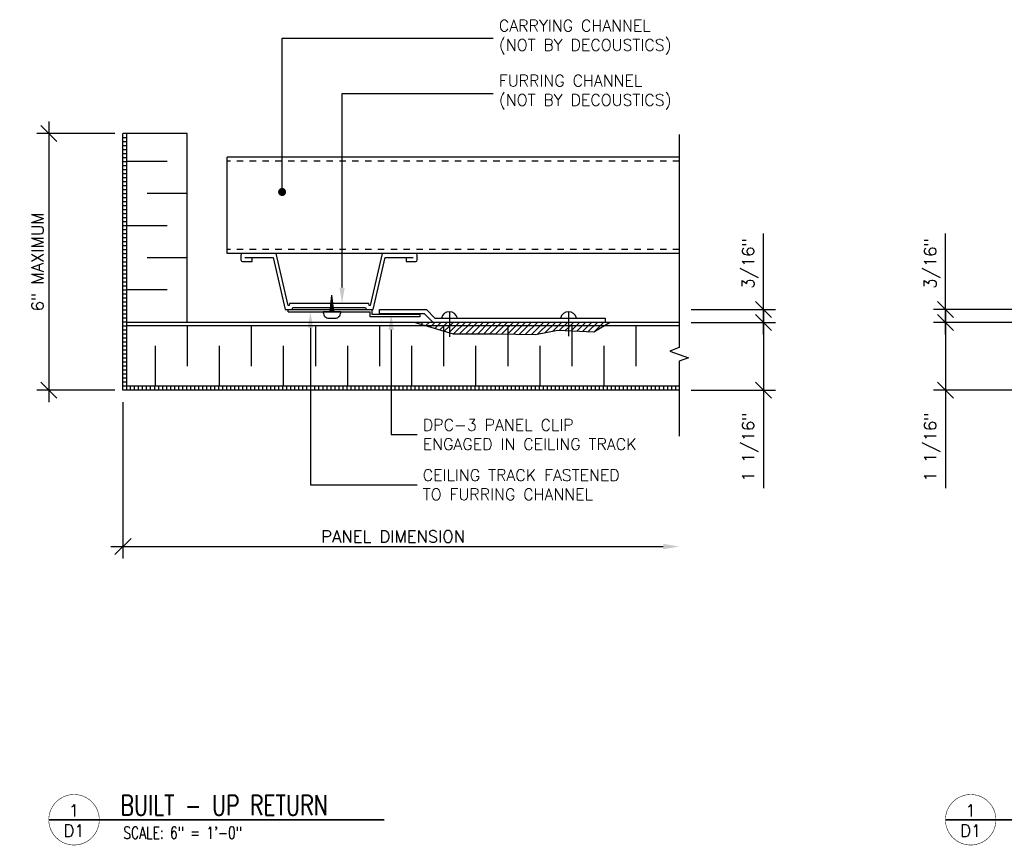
# Model space of a CAD drawing. Header units: inches. Extents: x 31 to 585, y 3457 to 3603.
# Tile 11 of 24: x 255 to 270, y 3495 to 3508. Entities that reach past the tile are written whole.
import ezdxf
from ezdxf import colors
from ezdxf.entities.mleader import LeaderData, LeaderLine
from ezdxf.enums import TextEntityAlignment as Align
from ezdxf.math import Vec2, Vec3

# ---------------------------------------------------------------- set-up
doc = ezdxf.new("R2010")
doc.units = ezdxf.units.IN
doc.header["$MEASUREMENT"] = 0
doc.linetypes.add('HIDDEN', pattern=[0.375, 0.25, -0.125])
for name, color, linetype in [('1-DIM', 4, 'Continuous'), ('1-MOUNT', 155, 'Continuous'), ('1-PANEL', 6, 'Continuous'), ('1-TEXT', 2, 'Continuous'), ('1-TITLE', 4, 'Continuous')]:
    doc.layers.add(name, color=color, linetype=linetype)
doc.styles.add('TEXT', font='romans.shx')
doc.dimstyles.new('DIM 6-12', dxfattribs={"dimscale": 2, "dimtxt": 0.09375, "dimasz": 0.125, "dimexe": 0.09375, "dimexo": 0.09375, "dimgap": 0.03125, "dimtad": 1, "dimdec": 4, "dimzin": 3, "dimdsep": 46, "dimlunit": 5, "dimtxsty": 'TEXT', "dimblk": 'OBLIQUE', "dimcen": 0.09375, "dimdle": 0.09375, "dimclrd": 256, "dimclre": 4, "dimclrt": 2, "dimadec": 0, "dimazin": 0, "dimtfac": 1, "dimtdec": 4, "dimtmove": 0, "dimatfit": 3, "dimfxl": 0, "dimfrac": 2, "dimtolj": 1, "dimtzin": 0, "dimlwd": -1, "dimlwe": -1, "dimarcsym": 0})

# ---------------------------------------------------------------- blocks, each defined once
blk = doc.blocks.new('SCREW-S')
for p in [(-0.025, 0), (0.025, 0)]:
    blk.add_line(p, (0, -0.241))
blk.add_lwpolyline([(-0.128, 0), (-0.128, 0.011, -0.414214), (-0.043, 0.096), (0.043, 0.096, -0.414214), (0.128, 0.011), (0.128, 0)], format="xyb", close=True)
for points in [[(0.023, -0.016), (-0.024, -0.007)], [(0.021, -0.031), (-0.022, -0.023)], [(0.02, -0.047), (-0.021, -0.039)], [(0.018, -0.062), (-0.019, -0.055)], [(0.017, -0.078), (-0.017, -0.071)], [(0.015, -0.093), (-0.016, -0.087)], [(0.014, -0.109), (-0.014, -0.103)], [(0.012, -0.124), (-0.012, -0.12)], [(0.01, -0.14), (-0.011, -0.136)], [(0.009, -0.155), (-0.009, -0.152)], [(0.007, -0.171), (-0.007, -0.168)], [(0.006, -0.186), (-0.006, -0.184)], [(0.004, -0.202), (-0.004, -0.2)], [(0.002, -0.217), (-0.003, -0.216)], [(0.001, -0.233), (-0.001, -0.233)]]:
    blk.add_lwpolyline(points)
blk = doc.blocks.new('*X18')
at = {"color": 0}
for p, q in [((4.737, 5.886), (4.764, 5.913)), ((4.805, 5.866), (4.853, 5.913)), ((4.874, 5.846), (4.941, 5.913)), ((4.942, 5.826), (5.029, 5.913)), ((5.01, 5.805), (5.118, 5.913)), ((5.078, 5.785), (5.152, 5.859)), ((5.152, 5.771), (5.295, 5.913)), ((5.152, 5.859), (5.206, 5.913)), ((5.215, 5.745), (5.383, 5.913)), ((5.303, 5.745), (5.471, 5.913)), ((5.392, 5.745), (5.56, 5.913)), ((5.48, 5.745), (5.648, 5.913)), ((5.569, 5.745), (5.733, 5.91)), ((5.657, 5.745), (5.733, 5.821)), ((5.733, 5.821), (5.825, 5.913)), ((5.733, 5.91), (5.737, 5.913)), ((5.745, 5.745), (5.913, 5.913)), ((5.834, 5.745), (6.002, 5.913)), ((5.921, 5.744), (6.09, 5.913)), ((6.008, 5.743), (6.178, 5.913)), ((6.095, 5.741), (6.267, 5.913)), ((6.182, 5.74), (6.355, 5.913)), ((6.269, 5.739), (6.444, 5.913)), ((6.356, 5.737), (6.532, 5.913)), ((6.45, 5.743), (6.62, 5.913)), ((6.559, 5.764), (6.709, 5.913)), ((6.669, 5.785), (6.733, 5.849)), ((6.733, 5.849), (6.797, 5.913)), ((6.77, 5.798), (6.886, 5.913)), ((6.854, 5.794), (6.9, 5.839)), ((6.9, 5.839), (6.974, 5.913)), ((6.938, 5.789), (7.062, 5.913)), ((7.023, 5.785), (7.151, 5.913)), ((7.107, 5.781), (7.239, 5.913)), ((7.191, 5.777), (7.328, 5.913)), ((7.278, 5.775), (7.416, 5.913)), ((5.146, 5.765), (5.152, 5.771))]:
    blk.add_line(p, q, dxfattribs=at)
blk = doc.blocks.new('DPC3-LS')
at = {"layer": '1-MOUNT', "linetype": 'Continuous'}
blk.add_lwpolyline([(-0.188, 0), (-0.188, 0.688), (-0.062, 0.812), (-0.062, 3.312), (0, 3.312), (0, 0.787), (-0.125, 0.662), (-0.125, 0)], close=True, dxfattribs=at)
for centre in [(-0.036, 2.774), (-0.036, 1.026)]:
    blk.add_arc(centre, 0.12, 102.6804, 257.3196, dxfattribs=at)
blk = doc.blocks.new('_Oblique')
at = {"color": 0, "linetype": 'ByBlock', "lineweight": -2}
blk.add_line((-0.5, -0.5), (0.5, 0.5), dxfattribs=at)
blk = doc.blocks.new('*D35')
at = {"layer": '1-DIM', "color": 4, "transparency": 16777216}
blk.add_line((256.201, 3502.36), (256.201, 3499.92), dxfattribs=at)
at = {"layer": '1-DIM', "transparency": 16777216}
blk.add_line((256.013, 3500.108), (264.625, 3500.108), dxfattribs=at)
blk.add_solid([(264.625, 3500.149), (264.625, 3500.066), (264.875, 3500.108)], dxfattribs=at)
at = {"layer": 'Defpoints', "color": 0, "transparency": 16777216}
for p in [(256.201, 3502.547), (264.875, 3500.108), (264.875, 3500.108)]:
    blk.add_point(p, dxfattribs=at)
at = {"layer": '1-DIM', "transparency": 16777216, "xscale": 0.25, "yscale": 0.25, "zscale": 0.25, "rotation": 180}
blk.add_blockref('_Oblique', (256.201, 3500.108), dxfattribs=at)
at = {"layer": '1-DIM', "color": 2, "transparency": 16777216, "insert": (260.413, 3500.264), "char_height": 0.1875, "attachment_point": 5, "style": 'TEXT', "bg_fill": 3, "box_fill_scale": 1.25, "bg_fill_color": 256, "bg_fill_true_color": 13158600, "bg_fill_transparency": 0}
blk.add_mtext('\\A1;PANEL DIMENSION', dxfattribs=at)
blk = doc.blocks.new('*D40')
at = {"layer": '1-DIM', "transparency": 16777216}
blk.add_line((255.044, 3506.735), (255.044, 3502.36), dxfattribs=at)
at = {"layer": '1-DIM', "color": 4, "transparency": 16777216}
for p, q in [((256.076, 3506.547), (254.856, 3506.547)), ((256.076, 3502.547), (254.856, 3502.547))]:
    blk.add_line(p, q, dxfattribs=at)
at = {"layer": 'Defpoints', "color": 0, "transparency": 16777216}
for p in [(256.263, 3506.547), (255.044, 3502.547), (256.263, 3502.547)]:
    blk.add_point(p, dxfattribs=at)
at = {"layer": '1-DIM', "transparency": 16777216, "xscale": 0.25, "yscale": 0.25, "zscale": 0.25}
for p, rotation in [((255.044, 3506.547), 90), ((255.044, 3502.547), 270)]:
    blk.add_blockref('_Oblique', p, dxfattribs=dict(at, rotation=rotation))
at = {"layer": '1-DIM', "color": 2, "transparency": 16777216, "insert": (254.87, 3504.547), "char_height": 0.1875, "attachment_point": 5, "rotation": 90, "style": 'TEXT', "bg_fill": 3, "box_fill_scale": 1.25, "bg_fill_color": 256, "bg_fill_true_color": 13158600, "bg_fill_transparency": 0}
blk.add_mtext('\\A1;6" MAXIMUM', dxfattribs=at)
blk = doc.blocks.new('*U45')
at = {"layer": '1-TEXT', "color": 2, "style": 'TEXT'}
blk.add_attdef('VIEWNAME', (0.89, 0.061), '', height=0.25, dxfattribs=at)
at = {"layer": '1-TEXT', "style": 'TEXT'}
for tag, p in [('NOTE1', (0.926, -0.281)), ('NOTE2', (0.926, -0.463)), ('NOTE3', (0.926, -0.655)), ('NOTE4', (0.926, -0.832))]:
    blk.add_attdef(tag, p, '', height=0.125, dxfattribs=at)
blk.add_wipeout([(0.314, 0.314), (0.236, 0.304), (0.163, 0.275), (0.099, 0.229), (0.049, 0.168), (0.015, 0.097), (0.001, 0.02), (0.006, -0.059), (0.03, -0.134), (0.072, -0.2), (0.13, -0.254), (0.199, -0.292), (0.275, -0.312), (0.354, -0.312), (0.43, -0.292), (0.499, -0.254), (0.556, -0.2), (0.599, -0.134), (0.623, -0.059), (0.628, 0.02), (0.613, 0.097), (0.58, 0.168), (0.529, 0.229), (0.466, 0.275), (0.392, 0.304)])
at = {"layer": '1-TITLE', "const_width": 0.00651}
blk.add_lwpolyline([(0, 0, 1), (0.628, 0, 0.414214), (0.314, 0.314, 0.414214), (0, 0, 2.926408)], format="xyb", dxfattribs=at)
at = {"layer": '1-TITLE', "const_width": 0.02}
blk.add_lwpolyline([(0, 0), (4.172, 0)], dxfattribs=at)
at = {"layer": '1-TEXT', "style": 'TEXT'}
for tag, p in [('DETAIL#', (0.301, 0.094)), ('SHEET#', (0.306, -0.207))]:
    blk.add_attdef(tag, text='', height=0.125, dxfattribs=at).set_placement(p, align=Align.CENTER)
blk = doc.blocks.new('_Dot')
at = {"color": 0, "linetype": 'ByBlock', "lineweight": -2}
blk.add_line((-0.5, 0), (-1, 0), dxfattribs=at)
at = {"color": 0, "linetype": 'ByBlock', "const_width": 0.5}
blk.add_lwpolyline([(-0.25, 0, 1), (0.25, 0, 1)], format="xyb", close=True, dxfattribs=at)
blk = doc.blocks.new('*D73')
at = {"layer": '1-DIM', "transparency": 16777216}
for p, q in [((266.188, 3503.79), (266.188, 3502.547)), ((266.188, 3502.547), (266.188, 3501.02))]:
    blk.add_line(p, q, dxfattribs=at)
at = {"layer": '1-DIM', "color": 4, "transparency": 16777216}
for p, q in [((265.063, 3503.602), (266.375, 3503.602)), ((265.063, 3502.547), (266.375, 3502.547))]:
    blk.add_line(p, q, dxfattribs=at)
at = {"layer": 'Defpoints', "color": 0, "transparency": 16777216}
for p in [(264.875, 3503.602), (264.875, 3502.547), (266.188, 3502.547)]:
    blk.add_point(p, dxfattribs=at)
at = {"layer": '1-DIM', "transparency": 16777216, "xscale": 0.25, "yscale": 0.25, "zscale": 0.25}
for p, rotation in [((266.188, 3503.602), 90), ((266.188, 3502.547), 270)]:
    blk.add_blockref('_Oblique', p, dxfattribs=dict(at, rotation=rotation))
at = {"layer": '1-DIM', "color": 2, "transparency": 16777216, "insert": (265.982, 3501.659), "char_height": 0.1875, "attachment_point": 5, "rotation": 90, "style": 'TEXT', "bg_fill": 3, "box_fill_scale": 1.25, "bg_fill_color": 256, "bg_fill_true_color": 13158600, "bg_fill_transparency": 0}
blk.add_mtext('\\A1;1 1/16"', dxfattribs=at)
blk = doc.blocks.new('*D74')
at = {"layer": '1-DIM', "transparency": 16777216}
for p, q in [((266.188, 3503.802), (266.188, 3504.989)), ((266.188, 3503.415), (266.188, 3503.802))]:
    blk.add_line(p, q, dxfattribs=at)
at = {"layer": '1-DIM', "color": 4, "transparency": 16777216}
for p, q in [((265.063, 3503.802), (266.375, 3503.802)), ((265.063, 3503.602), (266.375, 3503.602))]:
    blk.add_line(p, q, dxfattribs=at)
at = {"layer": 'Defpoints', "color": 0, "transparency": 16777216}
for p in [(264.875, 3503.802), (266.188, 3503.802), (264.875, 3503.602)]:
    blk.add_point(p, dxfattribs=at)
at = {"layer": '1-DIM', "transparency": 16777216, "xscale": 0.25, "yscale": 0.25, "zscale": 0.25}
for p, rotation in [((266.188, 3503.802), 90), ((266.188, 3503.602), 270)]:
    blk.add_blockref('_Oblique', p, dxfattribs=dict(at, rotation=rotation))
at = {"layer": '1-DIM', "color": 2, "transparency": 16777216, "insert": (265.982, 3504.52), "char_height": 0.1875, "attachment_point": 5, "rotation": 90, "style": 'TEXT', "bg_fill": 3, "box_fill_scale": 1.25, "bg_fill_color": 256, "bg_fill_true_color": 13158600, "bg_fill_transparency": 0}
blk.add_mtext('\\A1;3/16"', dxfattribs=at)
blk = doc.blocks.new('*D75')
at = {"layer": '1-DIM', "transparency": 16777216}
for p, q in [((269.026, 3503.79), (269.026, 3502.547)), ((269.026, 3502.547), (269.026, 3501.02))]:
    blk.add_line(p, q, dxfattribs=at)
at = {"layer": '1-DIM', "color": 4, "transparency": 16777216}
for p, q in [((270.151, 3503.602), (268.839, 3503.602)), ((270.151, 3502.547), (268.839, 3502.547))]:
    blk.add_line(p, q, dxfattribs=at)
at = {"layer": 'Defpoints', "color": 0, "transparency": 16777216}
for p in [(270.339, 3503.602), (269.026, 3502.547), (270.339, 3502.547)]:
    blk.add_point(p, dxfattribs=at)
at = {"layer": '1-DIM', "transparency": 16777216, "xscale": 0.25, "yscale": 0.25, "zscale": 0.25}
for p, rotation in [((269.026, 3503.602), 90), ((269.026, 3502.547), 270)]:
    blk.add_blockref('_Oblique', p, dxfattribs=dict(at, rotation=rotation))
at = {"layer": '1-DIM', "color": 2, "transparency": 16777216, "insert": (268.821, 3501.659), "char_height": 0.1875, "attachment_point": 5, "rotation": 90, "style": 'TEXT', "bg_fill": 3, "box_fill_scale": 1.25, "bg_fill_color": 256, "bg_fill_true_color": 13158600, "bg_fill_transparency": 0}
blk.add_mtext('\\A1;1 1/16"', dxfattribs=at)
blk = doc.blocks.new('*D76')
at = {"layer": '1-DIM', "transparency": 16777216}
for p, q in [((269.026, 3503.802), (269.026, 3504.989)), ((269.026, 3503.415), (269.026, 3503.802))]:
    blk.add_line(p, q, dxfattribs=at)
at = {"layer": '1-DIM', "color": 4, "transparency": 16777216}
for p, q in [((270.151, 3503.802), (268.839, 3503.802)), ((270.151, 3503.602), (268.839, 3503.602))]:
    blk.add_line(p, q, dxfattribs=at)
at = {"layer": 'Defpoints', "color": 0, "transparency": 16777216}
for p in [(269.026, 3503.802), (270.339, 3503.802), (270.339, 3503.602)]:
    blk.add_point(p, dxfattribs=at)
at = {"layer": '1-DIM', "transparency": 16777216, "xscale": 0.25, "yscale": 0.25, "zscale": 0.25}
for p, rotation in [((269.026, 3503.802), 90), ((269.026, 3503.602), 270)]:
    blk.add_blockref('_Oblique', p, dxfattribs=dict(at, rotation=rotation))
at = {"layer": '1-DIM', "color": 2, "transparency": 16777216, "insert": (268.821, 3504.52), "char_height": 0.1875, "attachment_point": 5, "rotation": 90, "style": 'TEXT', "bg_fill": 3, "box_fill_scale": 1.25, "bg_fill_color": 256, "bg_fill_true_color": 13158600, "bg_fill_transparency": 0}
blk.add_mtext('\\A1;3/16"', dxfattribs=at)

msp = doc.modelspace()

# ---------------------------------------------------------------- hatches: boundary and pattern name
at = {"layer": '1-PANEL'}
h = msp.add_hatch(dxfattribs=at)
h.set_pattern_fill('ANSI31', color=8, scale=0.5, angle=45, style=0)
h.set_pattern_definition([(90, (-154.492625, 3263.69081), (-0.0625, 1e-17), [])])
h.paths.add_polyline_path([(264.87548, 3502.60956), (256.26303, 3502.60956), (256.26303, 3502.54706), (264.87548, 3502.54706)])

# ---------------------------------------------------------------- linework, layer by layer
at = {"layer": '1-MOUNT', "color": 8}
for p, q in [((264.87548, 3506.17666), (257.82553, 3506.17666)), ((257.82553, 3504.67666), (257.82553, 3506.17666)), ((264.87548, 3504.67666), (257.82553, 3504.67666))]:
    msp.add_line(p, q, dxfattribs=at)
at = {"layer": '1-MOUNT', "color": 8, "linetype": 'HIDDEN', "ltscale": 0.125}
for p, q in [((264.87548, 3506.11416), (257.82553, 3506.11416)), ((264.87548, 3504.73916), (257.82553, 3504.73916))]:
    msp.add_line(p, q, dxfattribs=at)
at = {"layer": '1-MOUNT'}
for p, q in [((258.77873, 3503.76848), (258.77873, 3503.80167)), ((258.77873, 3503.80167), (260.08607, 3503.80167)), ((258.77873, 3503.76848), (260.05287, 3503.76848)), ((260.05287, 3503.68967), (260.05287, 3503.76848)), ((260.82798, 3503.68967), (260.05287, 3503.68967)), ((260.08607, 3503.72286), (260.08607, 3503.80167)), ((260.82798, 3503.72286), (260.08607, 3503.72286)), ((260.82798, 3503.72286), (260.82798, 3503.68967)), ((261.29064, 3503.76848), (261.29064, 3503.37539)), ((263.14734, 3503.76848), (263.14734, 3503.38648))]:
    msp.add_line(p, q, dxfattribs=at)
at = {"layer": '1-MOUNT', "color": 1}
msp.add_lwpolyline([(260.61809, 3504.61416), (260.61809, 3504.55166), (260.7655, 3504.55166, 0.41421356), (260.7908, 3504.57695), (260.7908, 3504.65136, 0.41421356), (260.7655, 3504.67666), (260.24108, 3504.67666), (260.05358, 3503.86416), (260.04096, 3503.86416), (260.03375, 3503.89541), (258.79785, 3503.89541), (258.79064, 3503.86416), (258.77802, 3503.86416), (258.59052, 3504.67666), (258.0661, 3504.67666, 0.41421356), (258.0408, 3504.65136), (258.0408, 3504.57695, 0.41421356), (258.0661, 3504.55166), (258.21351, 3504.55166), (258.21351, 3504.61416)], format="xyb", dxfattribs=at)
msp.add_lwpolyline([(258.1033, 3504.61416), (258.5408, 3504.61416), (258.7283, 3503.80166), (258.84036, 3503.80166), (258.84757, 3503.83291), (259.98403, 3503.83291), (259.99124, 3503.80166), (260.1033, 3503.80166), (260.2908, 3504.61416), (260.7283, 3504.61416)], dxfattribs=at)
at = {"layer": '1-MOUNT'}
msp.add_lwpolyline([(260.7546, 3503.60249), (261.35225, 3503.42409), (262.02229, 3503.42409), (262.6349, 3503.41452), (262.97949, 3503.48148), (263.54423, 3503.45279), (263.78542, 3503.60249)], dxfattribs=at)
at = {"layer": '1-PANEL'}
for p, q in [((257.20053, 3506.54706), (256.20053, 3506.54706)), ((257.20053, 3503.60249), (257.20053, 3506.54706)), ((264.87548, 3503.54706), (256.26303, 3503.54706))]:
    msp.add_line(p, q, dxfattribs=at)
at = {"layer": '1-PANEL', "color": 8}
for p, q in [((257.20053, 3505.60956), (256.57553, 3505.60956)), ((257.20053, 3504.60956), (256.57553, 3504.60956)), ((257.20053, 3503.54706), (257.20053, 3502.92206)), ((258.20053, 3503.54706), (258.20053, 3502.92206)), ((259.20053, 3503.54706), (259.20053, 3502.92206)), ((260.20053, 3503.54706), (260.20053, 3502.92206)), ((261.20053, 3503.54706), (261.20053, 3502.92206)), ((262.20053, 3503.54706), (262.20053, 3502.92206)), ((263.20053, 3503.54706), (263.20053, 3502.92206)), ((264.20053, 3503.54706), (264.20053, 3502.92206))]:
    msp.add_line(p, q, dxfattribs=at)
at = {"layer": '1-PANEL', "linetype": 'Continuous'}
msp.add_line((264.87548, 3503.60249), (256.26303, 3503.60249), dxfattribs=at)

# ---------------------------------------------------------------- block references
at = {"layer": '1-MOUNT'}
for name, p, xscale, yscale, zscale, rotation in [('SCREW-S', (259.45982, 3503.76848), -1.06232294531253, 1.062322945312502, 1.0623229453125, 180), ('DPC3-LS', (260.20053, 3503.60249), 1.062322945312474, 1.062322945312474, 1.062322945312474, 269.9999999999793)]:
    msp.add_blockref(name, p, dxfattribs=dict(at, xscale=xscale, yscale=yscale, zscale=zscale, rotation=rotation))
at = {"layer": '1-MOUNT', "xscale": 1.06232294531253, "yscale": 1.06232294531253, "zscale": 1.06232294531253}
msp.add_blockref('*X18', (255.81751, 3497.32062), dxfattribs=at)
at = {"layer": '1-TITLE'}
ref = msp.add_blockref('*U45', (255.04381, 3495.84768), dxfattribs=dict(at, xscale=1.254172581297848, yscale=1.254172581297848, zscale=1.254172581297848))
ref.add_attrib('VIEWNAME', 'BUILT - UP RETURN', (256.16015, 3495.91684), dxfattribs={"color": 2, "height": 0.312495, "style": 'TEXT', "width": 0.75})
ref.add_attrib('DETAIL#', '1', dxfattribs={"color": 2, "height": 0.1875, "style": 'TEXT'}).set_placement((255.4379, 3495.99145), align=Align.MIDDLE_CENTER)
ref.add_attrib('SHEET#', 'D1', dxfattribs={"color": 2, "height": 0.1875, "style": 'TEXT'}).set_placement((255.4379, 3495.67789), align=Align.MIDDLE_CENTER)
ref.add_attrib('NOTE1', 'SCALE: 6" = 1\'-0"', dxfattribs={"color": 2, "height": 0.1875, "style": 'TEXT', "width": 0.75}).set_placement((256.20535, 3495.49568), align=Align.BOTTOM_LEFT)
ref = msp.add_blockref('*U45', (269.02628, 3495.84768), dxfattribs=dict(at, xscale=1.254172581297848, yscale=1.254172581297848, zscale=1.254172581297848))
ref.add_attrib('VIEWNAME', 'BUILT - UP RETURN', (270.14263, 3495.91684), dxfattribs={"color": 2, "height": 0.312495, "style": 'TEXT', "width": 0.75})
ref.add_attrib('DETAIL#', '1', dxfattribs={"color": 2, "height": 0.1875, "style": 'TEXT'}).set_placement((269.42037, 3495.99145), align=Align.MIDDLE_CENTER)
ref.add_attrib('SHEET#', 'D1', dxfattribs={"color": 2, "height": 0.1875, "style": 'TEXT'}).set_placement((269.42037, 3495.67789), align=Align.MIDDLE_CENTER)
ref.add_attrib('NOTE1', 'SCALE: 6" = 1\'-0"', dxfattribs={"color": 2, "height": 0.1875, "style": 'TEXT', "width": 0.75}).set_placement((270.18782, 3495.49568), align=Align.BOTTOM_LEFT)

# ---------------------------------------------------------------- dimensions: what is measured, and where the dimension line sits
at = {"layer": '1-DIM'}
dim = msp.add_linear_dim(base=(269.02628, 3502.54706), p1=(270.33856, 3503.60249), p2=(270.33856, 3502.54706), angle=270, dimstyle='DIM 6-12', override={"dimpost": '"'}, dxfattribs=at)
dim.commit()
dim.dimension.update_dxf_attribs({"geometry": '*D75', "text_midpoint": (268.82093, 3501.65867)})

# ---------------------------------------------------------------- leaders
at = {"layer": '1-TEXT'}
ml = msp.add_multileader_mtext('Standard', dxfattribs=at)
ml.set_content('CARRYING CHANNEL \\P(NOT BY DECOUSTICS)', color=256, style='TEXT')
ml.set_leader_properties(color=4, linetype='ByLayer', lineweight=-1)
ml.set_arrow_properties(name='DOT')
ml.build(insert=Vec2(0, 0))
ml.multileader.update_dxf_attribs({"text_left_attachment_type": 2, "text_right_attachment_type": 2, "dogleg_length": 0.36, "arrow_head_size": 0.125})
ctx = ml.context
ctx.base_point, ctx.char_height, ctx.arrow_head_size, ctx.landing_gap_size, ctx.plane_origin = Vec3(261.97278, 3508.03083), 0.18, 0.125, 0.09, Vec3(261.0879, 3508.32129)
ctx.left_attachment, ctx.right_attachment = 2, 2
notes = []
notes.append((ctx, [(0, (1, 1, 0), (258.68238, 3508.03083), (1, 0), 3.2904, [(0, [(258.68238, 3505.6349)], 0, [])])]))
ctx.mtext.insert, ctx.mtext.width, ctx.mtext.defined_height, ctx.mtext.flow_direction = Vec3(262.06278, 3508.31797), 3.6190957, 0.62826, 5
ml = msp.add_multileader_mtext('Standard', dxfattribs=at)
ml.set_content('FURRING CHANNEL\\P(NOT BY DECOUSTICS)', color=256, style='TEXT')
ml.set_leader_properties(color=4, linetype='ByLayer', lineweight=-1)
ml.build(insert=Vec2(0, 0))
ml.multileader.update_dxf_attribs({"text_left_attachment_type": 2, "text_right_attachment_type": 2, "dogleg_length": 0.36, "arrow_head_size": 0.25})
ctx = ml.context
ctx.base_point, ctx.char_height, ctx.arrow_head_size, ctx.landing_gap_size, ctx.plane_origin = Vec3(261.97278, 3507.17231), 0.18, 0.25, 0.09, Vec3(262.02298, 3507.46277)
ctx.left_attachment, ctx.right_attachment = 2, 2
notes.append((ctx, [(0, (1, 1, 0), (259.61746, 3507.17231), (1, 0), 2.35532, [(0, [(259.61746, 3503.89541)], 0, [])])]))
ctx.mtext.insert, ctx.mtext.width, ctx.mtext.defined_height, ctx.mtext.flow_direction = Vec3(262.06278, 3507.45945), 3.6190957, 0.62826, 5
for ctx, leaders in notes:
    for number, flags, end, landing, length, lines in leaders:
        leader = LeaderData()
        leader.index, (leader.has_last_leader_line, leader.has_dogleg_vector, leader.attachment_direction) = number, flags
        leader.last_leader_point, leader.dogleg_vector, leader.dogleg_length = Vec3(end), Vec3(landing), length
        for number, points, colour, breaks in lines:
            line = LeaderLine()
            line.index, line.vertices, line.color, line.breaks = number, Vec3.list(points), colors.encode_raw_color(colour), breaks
            leader.lines.append(line)
        ctx.leaders.append(leader)

# ---------------------------------------------------------------- next in the draw order: dimensions: what is measured, and where the dimension line sits
at = {"layer": '1-DIM'}
dim = msp.add_linear_dim(base=(269.02628, 3503.80166), p1=(270.33856, 3503.60249), p2=(270.33856, 3503.80166), angle=90, dimstyle='DIM 6-12', override={"dimpost": '"'}, dxfattribs=at)
dim.commit()
dim.dimension.update_dxf_attribs({"geometry": '*D76', "text_midpoint": (268.82093, 3504.52041)})
dim = msp.add_linear_dim(base=(264.87548, 3500.10756), p1=(256.20053, 3502.54706), p2=(264.87548, 3500.10756), text='PANEL DIMENSION', dimstyle='DIM 6-12', override={"dimpost": '"', "dimblk1": 'Oblique', "dimsah": 1}, dxfattribs=at)
dim.commit()
dim.dimension.update_dxf_attribs({"geometry": '*D35', "text_midpoint": (260.41301, 3500.26381)})

# ---------------------------------------------------------------- next in the draw order: hatches: boundary and pattern name
at = {"layer": '1-PANEL'}
h = msp.add_hatch(dxfattribs=at)
h.set_pattern_fill('ANSI31', color=8, scale=0.5, angle=135, style=0)
h.set_pattern_definition([(180, (-131.652274, 3255.11116), (-1e-17, -0.0625), [])])
h.paths.add_polyline_path([(256.26303, 3506.54706), (256.20053, 3506.54706), (256.20053, 3502.54706), (256.26303, 3502.54706)])

# ---------------------------------------------------------------- next in the draw order: linework, layer by layer
at = {"layer": '1-DIM'}
msp.add_lwpolyline([(264.87548, 3506.52975), (264.87548, 3503.20796), (264.7306, 3503.15522), (265.02037, 3503.04975), (264.87548, 3502.99702), (264.87548, 3501.82587)], dxfattribs=at)
at = {"layer": '1-PANEL'}
for p, q in [((256.20053, 3502.54706), (256.20053, 3506.54706)), ((256.26303, 3502.54706), (256.26303, 3506.54706)), ((264.87548, 3502.60956), (256.26303, 3502.60956)), ((264.87548, 3502.54706), (256.20053, 3502.54706))]:
    msp.add_line(p, q, dxfattribs=at)
at = {"layer": '1-PANEL', "color": 8}
for p, q in [((256.70053, 3503.23456), (256.70053, 3502.60956)), ((257.70053, 3503.23456), (257.70053, 3502.60956)), ((258.70053, 3503.23456), (258.70053, 3502.60956)), ((259.70053, 3503.23456), (259.70053, 3502.60956)), ((260.70053, 3503.23456), (260.70053, 3502.60956)), ((261.70053, 3503.23456), (261.70053, 3502.60956)), ((262.70053, 3503.23456), (262.70053, 3502.60956)), ((263.70053, 3503.23456), (263.70053, 3502.60956))]:
    msp.add_line(p, q, dxfattribs=at)

# ---------------------------------------------------------------- next in the draw order: leaders
at = {"layer": '1-TEXT'}
ml = msp.add_multileader_mtext('Standard', dxfattribs=at)
ml.set_content('CEILING TRACK FASTENED TO FURRING CHANNEL', color=256, style='TEXT')
ml.set_leader_properties(color=4, linetype='ByLayer', lineweight=-1)
ml.build(insert=Vec2(0, 0))
ml.multileader.update_dxf_attribs({"text_left_attachment_type": 2, "text_right_attachment_type": 2, "dogleg_length": 0.36, "arrow_head_size": 0.25})
ctx = ml.context
ctx.base_point, ctx.char_height, ctx.arrow_head_size, ctx.landing_gap_size, ctx.plane_origin = Vec3(260.78671, 3501.07069), 0.18, 0.25, 0.09, Vec3(260.67248, 3500.28973)
ctx.left_attachment, ctx.right_attachment = 2, 2
notes = []
notes.append((ctx, [(0, (1, 1, 0), (259.12389, 3501.07069), (1, 0), 1.66282, [(0, [(259.12389, 3503.76848)], 0, [])])]))
ctx.mtext.insert, ctx.mtext.width, ctx.mtext.defined_height, ctx.mtext.flow_direction = Vec3(260.87671, 3501.31069), 3.6190957, 0.62826, 5
ml = msp.add_multileader_mtext('Standard', dxfattribs=at)
ml.set_content('DPC-3 PANEL CLIP ENGAGED IN CEILING TRACK', color=256, style='TEXT')
ml.set_leader_properties(color=4, linetype='ByLayer', lineweight=-1)
ml.build(insert=Vec2(0, 0))
ml.multileader.update_dxf_attribs({"text_left_attachment_type": 2, "text_right_attachment_type": 2, "dogleg_length": 0.36, "arrow_head_size": 0.25})
ctx = ml.context
ctx.base_point, ctx.char_height, ctx.arrow_head_size, ctx.landing_gap_size, ctx.plane_origin = Vec3(260.78671, 3501.85385), 0.18, 0.25, 0.09, Vec3(260.67248, 3501.07288)
ctx.left_attachment, ctx.right_attachment = 2, 2
notes.append((ctx, [(0, (1, 1, 0), (260.38249, 3501.85385), (1, 0), 0.40423, [(0, [(260.38273, 3503.73528)], 0, [])])]))
ctx.mtext.insert, ctx.mtext.width, ctx.mtext.defined_height, ctx.mtext.flow_direction = Vec3(260.87671, 3502.09385), 3.8245135, 0.54317, 5
for ctx, leaders in notes:
    for number, flags, end, landing, length, lines in leaders:
        leader = LeaderData()
        leader.index, (leader.has_last_leader_line, leader.has_dogleg_vector, leader.attachment_direction) = number, flags
        leader.last_leader_point, leader.dogleg_vector, leader.dogleg_length = Vec3(end), Vec3(landing), length
        for number, points, colour, breaks in lines:
            line = LeaderLine()
            line.index, line.vertices, line.color, line.breaks = number, Vec3.list(points), colors.encode_raw_color(colour), breaks
            leader.lines.append(line)
        ctx.leaders.append(leader)

# ---------------------------------------------------------------- next in the draw order: dimensions: what is measured, and where the dimension line sits
at = {"layer": '1-DIM'}
dim = msp.add_linear_dim(base=(255.04381, 3502.54706), p1=(256.26303, 3506.54706), p2=(256.26303, 3502.54706), angle=90, text='6" MAXIMUM', dimstyle='DIM 6-12', override={"dimpost": '"'}, dxfattribs=at)
dim.commit()
dim.dimension.update_dxf_attribs({"geometry": '*D40', "text_midpoint": (254.86971, 3504.54706)})
dim = msp.add_linear_dim(base=(266.18776, 3502.54706), p1=(264.87548, 3503.60249), p2=(264.87548, 3502.54706), angle=270, dimstyle='DIM 6-12', override={"dimpost": '"'}, dxfattribs=at)
dim.commit()
dim.dimension.update_dxf_attribs({"geometry": '*D73', "text_midpoint": (265.9824, 3501.65867)})

# ---------------------------------------------------------------- next in the draw order: linework, layer by layer
at = {"layer": '1-PANEL', "color": 8}
for p, q in [((256.88803, 3506.10956), (256.26303, 3506.10956)), ((256.88803, 3505.10956), (256.26303, 3505.10956)), ((256.88803, 3504.10956), (256.26303, 3504.10956))]:
    msp.add_line(p, q, dxfattribs=at)

# ---------------------------------------------------------------- next in the draw order: dimensions: what is measured, and where the dimension line sits
at = {"layer": '1-DIM'}
dim = msp.add_linear_dim(base=(266.18776, 3503.80167), p1=(264.87548, 3503.60249), p2=(264.87548, 3503.80167), angle=90, dimstyle='DIM 6-12', override={"dimpost": '"'}, dxfattribs=at)
dim.commit()
dim.dimension.update_dxf_attribs({"geometry": '*D74', "text_midpoint": (265.9824, 3504.52042)})

doc.saveas('drawing.dxf')
